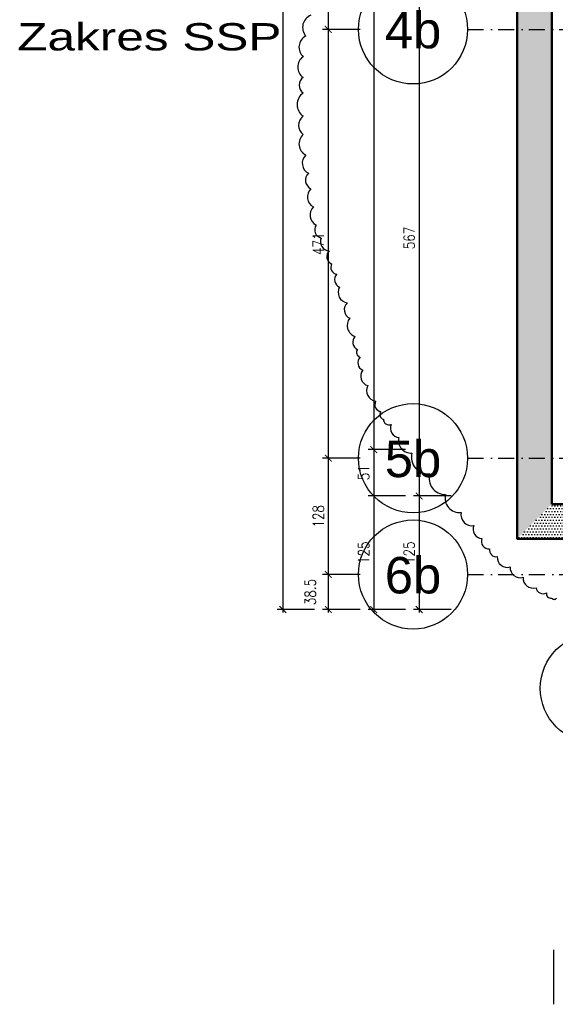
# Model space of a CAD drawing. Header units: millimetres. Extents: x 489 to 7736, y 461 to 5981.
# Tile 1 of 62: x 1243 to 1832, y 474 to 1556. Entities that reach past the tile are written whole.
import ezdxf
from ezdxf.enums import TextEntityAlignment as Align

# ---------------------------------------------------------------- set-up
doc = ezdxf.new("R2010")
doc.units = ezdxf.units.MM
doc.linetypes.add('DOT___DASHED', pattern=[33.523888, 17.638888, -8.819444, 0.01, -7.055556])
for name, color, linetype in [('WK-Opisy', 143, 'Continuous'), ('WK-Siatka', 240, 'DOT___DASHED'), ('WK-Wymiary', 8, 'Continuous'), ('WK-Ściany', 7, 'Continuous')]:
    doc.layers.add(name, color=color, linetype=linetype)
doc.styles.add('Arial', font='micross.ttf', dxfattribs={"width": 0.9})
doc.styles.add('RomanS-Narrow', font='romans.shx', dxfattribs={"width": 0.8})
doc.dimstyles.new('AEC Dimension 1-50', dxfattribs={"dimtxt": 12, "dimasz": 0.075, "dimexe": 6.25, "dimexo": 0, "dimgap": 5, "dimtad": 1, "dimdec": 1, "dimrnd": 0.5, "dimzin": 9, "dimdsep": 46, "dimtxsty": 'RomanS-Narrow', "dimblk": 'ARCHTICK', "dimcen": 0.125, "dimdle": 3.125, "dimclrd": 8, "dimclre": 8, "dimclrt": 256, "dimadec": 1, "dimazin": 0, "dimtfac": 1, "dimtdec": 1, "dimtmove": 2, "dimatfit": 2, "dimfxl": 0, "dimtolj": 1, "dimtzin": 0, "dimarcsym": 0})

# ---------------------------------------------------------------- blocks, each defined once
blk = doc.blocks.new('_ArchTick')
at = {"color": 0, "linetype": 'ByBlock', "const_width": 15}
blk.add_lwpolyline([(-50, -50), (50, 50)], dxfattribs=at)
blk = doc.blocks.new('*D995')
at = {"layer": 'Defpoints', "color": 0}
for p in [(1717.1, 1600), (1682.1, 1032.9), (1717.1, 1032.9)]:
    blk.add_point(p, dxfattribs=at)
at = {"layer": 'WK-Wymiary', "color": 8, "linetype": 'Continuous', "lineweight": -2, "ltscale": 1.3}
for p, q in [((1682.1, 1603.2), (1682.1, 1029.7)), ((1717.1, 1600), (1675.8, 1600)), ((1717.1, 1032.9), (1675.8, 1032.9))]:
    blk.add_line(p, q, dxfattribs=at)
at = {"layer": 'WK-Wymiary', "color": 8, "linetype": 'ByBlock', "lineweight": -2, "xscale": 0.075, "yscale": 0.075, "zscale": 0.075}
for p, rotation in [((1682.1, 1600), 90), ((1682.1, 1032.9), 270)]:
    blk.add_blockref('_ArchTick', p, dxfattribs=dict(at, rotation=rotation))
at = {"layer": 'WK-Wymiary', "lineweight": -3, "insert": (1671.1, 1316.4), "char_height": 12, "attachment_point": 5, "rotation": 90, "style": 'RomanS-Narrow'}
blk.add_mtext('\\A1;\\A1;567', dxfattribs=at)
blk = doc.blocks.new('*D996')
at = {"layer": 'Defpoints', "color": 0}
for p in [(1717.1, 1032.9), (1682.1, 908.1), (1717.1, 908.1)]:
    blk.add_point(p, dxfattribs=at)
at = {"layer": 'WK-Wymiary', "color": 8, "linetype": 'Continuous', "lineweight": -2, "ltscale": 1.3}
for p, q in [((1717.1, 1032.9), (1675.8, 1032.9)), ((1682.1, 1036), (1682.1, 905)), ((1717.1, 908.1), (1675.8, 908.1))]:
    blk.add_line(p, q, dxfattribs=at)
at = {"layer": 'WK-Wymiary', "color": 8, "linetype": 'ByBlock', "lineweight": -2, "xscale": 0.075, "yscale": 0.075, "zscale": 0.075}
for p, rotation in [((1682.1, 1032.9), 90), ((1682.1, 908.1), 270)]:
    blk.add_blockref('_ArchTick', p, dxfattribs=dict(at, rotation=rotation))
at = {"layer": 'WK-Wymiary', "lineweight": -3, "insert": (1671.1, 970.5), "char_height": 12, "attachment_point": 5, "rotation": 90, "style": 'RomanS-Narrow'}
blk.add_mtext('\\A1;\\A1;125', dxfattribs=at)
blk = doc.blocks.new('*D999')
at = {"layer": 'Defpoints', "color": 0}
for p in [(1667.1, 2541.4), (1632.1, 1083.9), (1667.1, 1083.9)]:
    blk.add_point(p, dxfattribs=at)
at = {"layer": 'WK-Wymiary', "color": 8, "linetype": 'Continuous', "lineweight": -2, "ltscale": 1.3}
for p, q in [((1632.1, 2544.5), (1632.1, 1080.7)), ((1667.1, 2541.4), (1625.8, 2541.4)), ((1667.1, 1083.9), (1625.8, 1083.9))]:
    blk.add_line(p, q, dxfattribs=at)
at = {"layer": 'WK-Wymiary', "color": 8, "linetype": 'ByBlock', "lineweight": -2, "xscale": 0.075, "yscale": 0.075, "zscale": 0.075}
for p, rotation in [((1632.1, 2541.4), 90), ((1632.1, 1083.9), 270)]:
    blk.add_blockref('_ArchTick', p, dxfattribs=dict(at, rotation=rotation))
at = {"layer": 'WK-Wymiary', "lineweight": -3, "insert": (1621.1, 1812.6), "char_height": 12, "attachment_point": 5, "rotation": 90, "style": 'RomanS-Narrow'}
blk.add_mtext('\\A1;\\A1;1457.5', dxfattribs=at)
blk = doc.blocks.new('*D1000')
at = {"layer": 'Defpoints', "color": 0}
for p in [(1667.1, 1083.9), (1632.1, 1032.9), (1667.1, 1032.9)]:
    blk.add_point(p, dxfattribs=at)
at = {"layer": 'WK-Wymiary', "color": 8, "linetype": 'Continuous', "lineweight": -2, "ltscale": 1.3}
for p, q in [((1667.1, 1083.9), (1625.8, 1083.9)), ((1632.1, 1087), (1632.1, 1029.7)), ((1667.1, 1032.9), (1625.8, 1032.9))]:
    blk.add_line(p, q, dxfattribs=at)
at = {"layer": 'WK-Wymiary', "color": 8, "linetype": 'ByBlock', "lineweight": -2, "xscale": 0.075, "yscale": 0.075, "zscale": 0.075}
for p, rotation in [((1632.1, 1083.9), 90), ((1632.1, 1032.9), 270)]:
    blk.add_blockref('_ArchTick', p, dxfattribs=dict(at, rotation=rotation))
at = {"layer": 'WK-Wymiary', "lineweight": -3, "insert": (1621.1, 1058.4), "char_height": 12, "attachment_point": 5, "rotation": 90, "style": 'RomanS-Narrow'}
blk.add_mtext('\\A1;\\A1;51', dxfattribs=at)
blk = doc.blocks.new('*D1001')
at = {"layer": 'Defpoints', "color": 0}
for p in [(1667.1, 1032.9), (1632.1, 908.1), (1667.1, 908.1)]:
    blk.add_point(p, dxfattribs=at)
at = {"layer": 'WK-Wymiary', "color": 8, "linetype": 'Continuous', "lineweight": -2, "ltscale": 1.3}
for p, q in [((1667.1, 1032.9), (1625.8, 1032.9)), ((1632.1, 1036), (1632.1, 905)), ((1667.1, 908.1), (1625.8, 908.1))]:
    blk.add_line(p, q, dxfattribs=at)
at = {"layer": 'WK-Wymiary', "color": 8, "linetype": 'ByBlock', "lineweight": -2, "xscale": 0.075, "yscale": 0.075, "zscale": 0.075}
for p, rotation in [((1632.1, 1032.9), 90), ((1632.1, 908.1), 270)]:
    blk.add_blockref('_ArchTick', p, dxfattribs=dict(at, rotation=rotation))
at = {"layer": 'WK-Wymiary', "lineweight": -3, "insert": (1621.1, 970.5), "char_height": 12, "attachment_point": 5, "rotation": 90, "style": 'RomanS-Narrow'}
blk.add_mtext('\\A1;\\A1;125', dxfattribs=at)
blk = doc.blocks.new('*D1005')
at = {"layer": 'Defpoints', "color": 0}
for p in [(1617.1, 2019), (1582.1, 1545.6), (1617.1, 1545.6)]:
    blk.add_point(p, dxfattribs=at)
at = {"layer": 'WK-Wymiary', "color": 8, "linetype": 'Continuous', "lineweight": -2, "ltscale": 1.3}
for p, q in [((1617.1, 2019), (1575.8, 2019)), ((1582.1, 2022.1), (1582.1, 1542.5)), ((1617.1, 1545.6), (1575.8, 1545.6))]:
    blk.add_line(p, q, dxfattribs=at)
at = {"layer": 'WK-Wymiary', "color": 8, "linetype": 'ByBlock', "lineweight": -2, "xscale": 0.075, "yscale": 0.075, "zscale": 0.075}
for p, rotation in [((1582.1, 2019), 90), ((1582.1, 1545.6), 270)]:
    blk.add_blockref('_ArchTick', p, dxfattribs=dict(at, rotation=rotation))
at = {"layer": 'WK-Wymiary', "lineweight": -3, "insert": (1571.1, 1782.3), "char_height": 12, "attachment_point": 5, "rotation": 90, "style": 'RomanS-Narrow'}
blk.add_mtext('\\A1;\\A1;473.5', dxfattribs=at)
blk = doc.blocks.new('*D1006')
at = {"layer": 'Defpoints', "color": 0}
for p in [(1617.1, 1545.6), (1582.1, 1074.4), (1617.1, 1074.4)]:
    blk.add_point(p, dxfattribs=at)
at = {"layer": 'WK-Wymiary', "color": 8, "linetype": 'Continuous', "lineweight": -2, "ltscale": 1.3}
for p, q in [((1582.1, 1548.7), (1582.1, 1071.2)), ((1617.1, 1545.6), (1575.8, 1545.6)), ((1617.1, 1074.4), (1575.8, 1074.4))]:
    blk.add_line(p, q, dxfattribs=at)
at = {"layer": 'WK-Wymiary', "color": 8, "linetype": 'ByBlock', "lineweight": -2, "xscale": 0.075, "yscale": 0.075, "zscale": 0.075}
for p, rotation in [((1582.1, 1545.6), 90), ((1582.1, 1074.4), 270)]:
    blk.add_blockref('_ArchTick', p, dxfattribs=dict(at, rotation=rotation))
at = {"layer": 'WK-Wymiary', "lineweight": -3, "insert": (1571.1, 1310), "char_height": 12, "attachment_point": 5, "rotation": 90, "style": 'RomanS-Narrow'}
blk.add_mtext('\\A1;\\A1;471', dxfattribs=at)
blk = doc.blocks.new('*D1007')
at = {"layer": 'Defpoints', "color": 0}
for p in [(1617.1, 1074.4), (1582.1, 946.6), (1617.1, 946.6)]:
    blk.add_point(p, dxfattribs=at)
at = {"layer": 'WK-Wymiary', "color": 8, "linetype": 'Continuous', "lineweight": -2, "ltscale": 1.3}
for p, q in [((1617.1, 1074.4), (1575.8, 1074.4)), ((1582.1, 1077.5), (1582.1, 943.5)), ((1617.1, 946.6), (1575.8, 946.6))]:
    blk.add_line(p, q, dxfattribs=at)
at = {"layer": 'WK-Wymiary', "color": 8, "linetype": 'ByBlock', "lineweight": -2, "xscale": 0.075, "yscale": 0.075, "zscale": 0.075}
for p, rotation in [((1582.1, 1074.4), 90), ((1582.1, 946.6), 270)]:
    blk.add_blockref('_ArchTick', p, dxfattribs=dict(at, rotation=rotation))
at = {"layer": 'WK-Wymiary', "lineweight": -3, "insert": (1571.1, 1010.5), "char_height": 12, "attachment_point": 5, "rotation": 90, "style": 'RomanS-Narrow'}
blk.add_mtext('\\A1;\\A1;128', dxfattribs=at)
blk = doc.blocks.new('*D1008')
at = {"layer": 'Defpoints', "color": 0}
for p in [(1617.1, 946.6), (1582.1, 908.1), (1617.1, 908.1)]:
    blk.add_point(p, dxfattribs=at)
at = {"layer": 'WK-Wymiary', "color": 8, "linetype": 'Continuous', "lineweight": -2, "ltscale": 1.3}
for p, q in [((1617.1, 946.6), (1575.8, 946.6)), ((1582.1, 949.7), (1582.1, 905)), ((1617.1, 908.1), (1575.8, 908.1))]:
    blk.add_line(p, q, dxfattribs=at)
at = {"layer": 'WK-Wymiary', "color": 8, "linetype": 'ByBlock', "lineweight": -2, "xscale": 0.075, "yscale": 0.075, "zscale": 0.075}
for p, rotation in [((1582.1, 946.6), 90), ((1582.1, 908.1), 270)]:
    blk.add_blockref('_ArchTick', p, dxfattribs=dict(at, rotation=rotation))
at = {"layer": 'WK-Wymiary', "lineweight": -3, "insert": (1562.3, 927.3), "char_height": 12, "attachment_point": 5, "rotation": 90, "style": 'RomanS-Narrow'}
blk.add_mtext('\\A1;\\A1;38.5', dxfattribs=at)
blk = doc.blocks.new('*D1009')
at = {"layer": 'Defpoints', "color": 0}
for p in [(1567.1, 2671.3), (1532.1, 908.1), (1567.1, 908.1)]:
    blk.add_point(p, dxfattribs=at)
at = {"layer": 'WK-Wymiary', "color": 8, "linetype": 'Continuous', "lineweight": -2, "ltscale": 1.3}
for p, q in [((1532.1, 2674.4), (1532.1, 905)), ((1567.1, 2671.3), (1525.8, 2671.3)), ((1567.1, 908.1), (1525.8, 908.1))]:
    blk.add_line(p, q, dxfattribs=at)
at = {"layer": 'WK-Wymiary', "color": 8, "linetype": 'ByBlock', "lineweight": -2, "xscale": 0.075, "yscale": 0.075, "zscale": 0.075}
for p, rotation in [((1532.1, 2671.3), 90), ((1532.1, 908.1), 270)]:
    blk.add_blockref('_ArchTick', p, dxfattribs=dict(at, rotation=rotation))
at = {"layer": 'WK-Wymiary', "lineweight": -3, "insert": (1521.1, 1789.7), "char_height": 12, "attachment_point": 5, "rotation": 90, "style": 'RomanS-Narrow'}
blk.add_mtext('\\A1;\\A1;1763', dxfattribs=at)
blk = doc.blocks.new('BubbleDef')
at = {"color": 0, "linetype": 'Continuous'}
blk.add_circle((0, 0), 1.5, dxfattribs=at)
at = {"color": 0, "linetype": 'Continuous', "style": 'Arial'}
blk.add_attdef('LABEL', text='', height=1, dxfattribs=at).set_placement((0, 0), align=Align.MIDDLE)

msp = doc.modelspace()

# ---------------------------------------------------------------- hatches: boundary and pattern name
at = {"layer": 'WK-Ściany', "linetype": 'Continuous', "lineweight": -3}
h = msp.add_hatch(dxfattribs=at)
h.set_pattern_fill('DOTS', color=253, scale=2, style=0)
h.set_pattern_definition([(360, (699.431, 930.084), (1.5875, 3.175), [0, -3.175])])
h.paths.add_polyline_path([(1789.82, 985.86), (1827.82, 1023.86), (1827.82, 1600.03), (1789.82, 1600.03)], flags=0)
h = msp.add_hatch(dxfattribs=at)
h.set_pattern_fill('DOTS', color=253, scale=2, style=0)
h.set_pattern_definition([(360, (699.431, 930.084), (1.5875, 3.175), [0, -3.175])])
h.paths.add_polyline_path([(1935.51, 985.86), (1935.51, 1023.86), (1827.82, 1023.86), (1789.82, 985.86)], flags=0)

# ---------------------------------------------------------------- linework, layer by layer
msp.add_lwpolyline([(1563.01, 1561.15, 0.520567), (1557.32, 1538.38, 0.520567), (1557.32, 1538.38, 0.520567), (1554.47, 1515.61, 0.520567), (1554.47, 1515.61, 0.520567), (1554.47, 1492.84, 0.520567), (1554.47, 1492.84, 0.520567), (1554.47, 1475.76, 0.520567), (1554.47, 1475.76, 0.520567), (1554.47, 1450.14, 0.520567), (1554.47, 1450.14, 0.520567), (1554.47, 1430.22, 0.520567), (1554.47, 1430.22, 0.520567), (1557.32, 1407.45, 0.520567), (1557.32, 1407.45, 0.520567), (1560.16, 1387.52, 0.520567), (1560.16, 1387.52, 0.520567), (1563.01, 1370.44, 0.520567), (1563.01, 1370.44, 0.520567), (1565.86, 1350.52, 0.520567), (1565.86, 1350.52, 0.520567), (1568.7, 1330.59, 0.520567), (1568.7, 1330.59, 0.520567), (1574.39, 1316.36, 0.520567), (1574.39, 1316.36, 0.520567), (1582.93, 1302.13, 0.520567), (1582.93, 1302.13, 0.520567), (1585.78, 1287.9, 0.520567), (1585.78, 1287.9, 0.520567), (1591.47, 1276.51, 0.520567), (1591.47, 1276.51, 0.520567), (1594.32, 1262.28, 0.520567), (1594.32, 1262.28, 0.520567), (1602.86, 1245.2, 0.520567), (1602.86, 1245.2, 0.520567), (1605.71, 1228.12, 0.520567), (1605.71, 1228.12, 0.520567), (1611.4, 1208.19, 0.520567), (1611.4, 1208.19, 0.520567), (1614.24, 1193.96, 0.520567), (1614.24, 1193.96, 0.520567), (1617.09, 1185.42, 0.520567), (1617.09, 1185.42, 0.520567), (1619.94, 1171.19, 0.520567), (1619.94, 1171.19, 0.520567), (1625.63, 1154.11, 0.520567), (1625.63, 1154.11, 0.520567), (1634.17, 1137.03, 0.520567), (1634.17, 1137.03, 0.520567), (1639.86, 1125.65, 0.520567), (1639.86, 1125.65, 0.520567), (1642.71, 1117.11, 0.520567), (1642.71, 1117.11, 0.520567), (1651.25, 1111.42, 0.520567), (1651.25, 1111.42, 0.520567), (1659.79, 1097.18, 0.520567), (1659.79, 1097.18, 0.520567), (1674.02, 1080.11, 0.520567), (1674.02, 1080.11, 0.520567), (1693.94, 1057.33, 0.520567), (1693.94, 1057.33, 0.520567), (1711.02, 1034.56, 0.520567), (1711.02, 1034.56, 0.520567), (1728.1, 1014.64, 0.520567), (1728.1, 1014.64, 0.520567), (1742.33, 1000.41, 0.520567), (1742.33, 1000.41, 0.520567), (1750.87, 986.17, 0.520567), (1750.87, 986.17, 0.520567), (1759.41, 974.79, 0.520567), (1759.41, 974.79, 0.520567), (1767.95, 966.25, 0.520567), (1767.95, 966.25, 0.520567), (1782.18, 954.86, 0.520567), (1782.18, 954.86, 0.520567), (1796.42, 943.48, 0.520567), (1796.42, 943.48, 0.520567), (1810.65, 932.09, 0.520567), (1810.65, 932.09, 0.520567), (1822.03, 926.4, 0.520567), (1822.03, 926.4, 0.520567), (1827.73, 920.71, 0.520567), (1827.73, 920.71, 0.520567), (1833.42, 920.71, 0.520567)], format="xyb")
at = {"layer": 'WK-Opisy', "ltscale": 1.3}
msp.add_line((1829.82, 534.27), (1829.82, 474.27), dxfattribs=at)
at = {"layer": 'WK-Siatka', "color": 240, "linetype": 'DOT___DASHED', "lineweight": -3}
for p, q in [((1735.32, 1545.61), (1875.32, 1545.61)), ((1735.32, 1074.37), (1875.32, 1074.37)), ((1735.32, 946.58), (1875.32, 946.58))]:
    msp.add_line(p, q, dxfattribs=at)
at = {"layer": 'WK-Ściany', "color": 7, "linetype": 'Continuous', "lineweight": 50}
for p, q in [((1789.82, 1600.03), (1789.82, 985.86)), ((1827.82, 1023.86), (1827.82, 1600.03)), ((1935.51, 1023.86), (1827.82, 1023.86)), ((1789.82, 985.86), (1935.51, 985.86))]:
    msp.add_line(p, q, dxfattribs=at)
msp.add_lwpolyline([(2228.82, 2718.31), (2115.72, 2718.31), (2115.72, 2639.41), (1789.82, 2639.41), (1789.82, 985.86), (2115.51, 985.86), (2115.51, 861.08), (3429.42, 861.08), (3429.42, 982.83), (3456, 982.83)], dxfattribs=at)

# ---------------------------------------------------------------- block references
at = {"layer": 'WK-Siatka', "color": 240, "linetype": 'DOT___DASHED', "lineweight": -3, "ltscale": 1.3, "xscale": 40, "yscale": 40, "zscale": 40}
for p, values in [((1675.32, 1545.61), {'LABEL': '4b'}), ((1675.32, 1074.37), {'LABEL': '5b'}), ((1675.32, 946.58), {'LABEL': '6b'}), ((1875.32, 821.58), {'LABEL': 'Ab'})]:
    msp.add_blockref('BubbleDef', p, dxfattribs=at).add_auto_attribs(values)

# ---------------------------------------------------------------- texts
at = {"layer": 'WK-Opisy', "insert": (1239.94, 1552.48), "char_height": 30, "width": 602.6891, "attachment_point": 1, "style": 'Arial'}
msp.add_mtext('{\\W1.3;Zakres SSP}', dxfattribs=at)

# ---------------------------------------------------------------- dimensions: what is measured, and where the dimension line sits
at = {"layer": 'WK-Wymiary', "color": 8, "linetype": 'Continuous', "lineweight": -3, "ltscale": 1.3}
for base, p1, p2, text, picture, middle in [((1532.05, 908.08), (1567.05, 2671.31), (1567.05, 908.08), '\\A1;1763', '*D1009', (1521.05, 1789.7)), ((1632.05, 1083.86), (1667.05, 2541.41), (1667.05, 1083.86), '\\A1;1457.5', '*D999', (1621.05, 1812.64)), ((1582.05, 1545.61), (1617.05, 2018.97), (1617.05, 1545.61), '\\A1;473.5', '*D1005', (1571.05, 1782.29)), ((1682.05, 1032.86), (1717.05, 1600.03), (1717.05, 1032.86), '\\A1;567', '*D995', (1671.05, 1316.45)), ((1582.05, 1074.37), (1617.05, 1545.61), (1617.05, 1074.37), '\\A1;471', '*D1006', (1571.05, 1309.99)), ((1632.05, 1032.86), (1667.05, 1083.86), (1667.05, 1032.86), '\\A1;51', '*D1000', (1621.05, 1058.36)), ((1582.05, 946.58), (1617.05, 1074.37), (1617.05, 946.58), '\\A1;128', '*D1007', (1571.05, 1010.48)), ((1632.05, 908.08), (1667.05, 1032.86), (1667.05, 908.08), '\\A1;125', '*D1001', (1621.05, 970.47)), ((1682.05, 908.08), (1717.05, 1032.86), (1717.05, 908.08), '\\A1;125', '*D996', (1671.05, 970.47)), ((1582.05, 908.08), (1617.05, 946.58), (1617.05, 908.08), '\\A1;38.5', '*D1008', (1562.3, 927.33))]:
    dim = msp.add_linear_dim(base=base, p1=p1, p2=p2, angle=90, text=text, dimstyle='AEC Dimension 1-50', override={"dimclrd": 8, "dimclre": 8, "dimclrt": 256}, dxfattribs=at)
    dim.commit()
    dim.dimension.update_dxf_attribs({"geometry": picture, "text_midpoint": middle})

doc.saveas('drawing.dxf')
